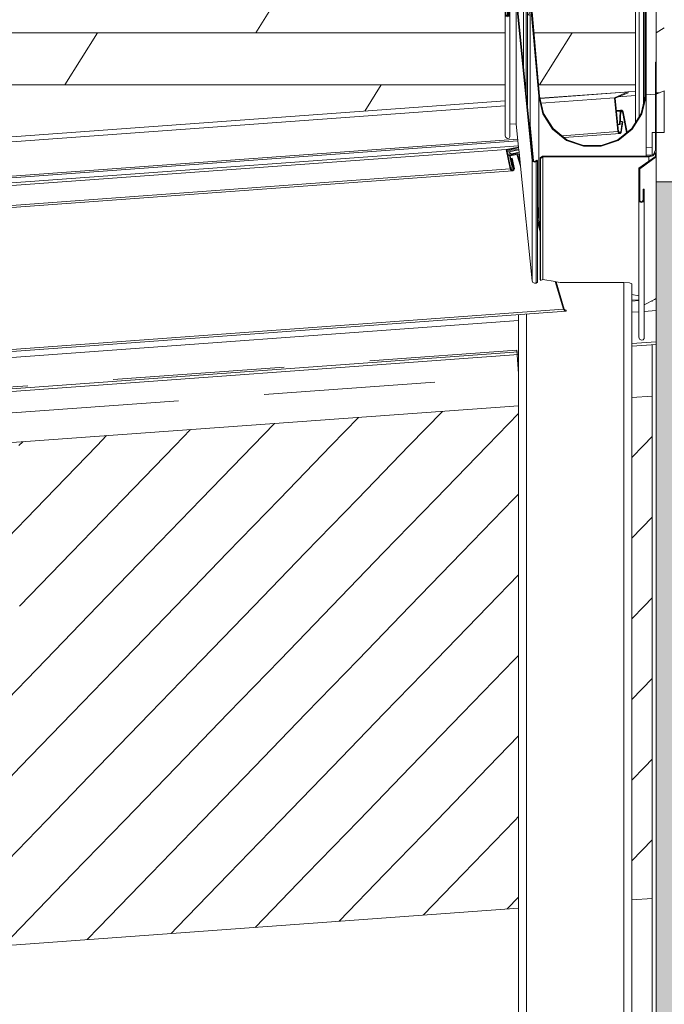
# Model space of a CAD drawing. Header units: millimetres. Extents: x -65 to 293624, y -1905 to 31061.
# Tile 126 of 256: x 62500 to 63296, y 21025 to 22241. Entities that reach past the tile are written whole.
import ezdxf

# ---------------------------------------------------------------- set-up
doc = ezdxf.new("R2010")
doc.units = ezdxf.units.MM
doc.header["$MEASUREMENT"] = 0
doc.linetypes.add('Hidden Line', pattern=[317.5, 211.666667, -105.833333])
for name, color, linetype in [('00 2D joon.AR', 7, 'Continuous'), ('00 Tekst.AR', 7, 'Continuous'), ('1232 Välisseinad.AR', 7, 'Continuous'), ('1236 Katuslaed.AR', 7, 'Continuous'), ('1245 Sisehoovi varjestus.AR', 7, 'Continuous'), ('1248 Vihmaveerennid.AR', 7, 'Continuous'), ('1248 Vihmaveetorud.AR', 7, 'Continuous'), ('1253 Terrassipostid.AR', 7, 'Continuous'), ('1263 Katuse alusserv.AR', 7, 'Continuous'), ('1263 Katusekate - plekk.AR', 7, 'Continuous')]:
    doc.layers.add(name, color=color, linetype=linetype)
doc.dimstyles.new('GENERATED_STYLE__1', dxfattribs={"dimtxt": 0.18, "dimasz": 91.2, "dimexe": 0.18, "dimexo": 0.0625, "dimgap": 0, "dimtad": 0, "dimtih": 1, "dimtoh": 1, "dimdec": 4, "dimzin": 0, "dimdsep": 46, "dimcen": 0.09, "dimadec": 0, "dimazin": 0, "dimtfac": 1, "dimtdec": 4, "dimtmove": 0, "dimatfit": 3, "dimldrblk": 'ARROWHEAD_5', "dimfxl": 0, "dimtolj": 1, "dimtzin": 0, "dimarcsym": 0})

# ---------------------------------------------------------------- blocks, each defined once
blk = doc.blocks.new('Section Element_20_2', base_point=(-38239, 12361.4))
at = {"layer": '1253 Terrassipostid.AR', "color": 7, "linetype": 'Continuous', "lineweight": 13}
for p, q in [((63280.6, 22101.4), (63280.6, 22073.8)), ((63280.6, 22101.4), (63284.6, 22101.4)), ((63285.6, 22101.4), (63295.6, 22101.4)), ((63280.6, 21893.7), (63280.6, 21892.8)), ((63280.6, 21839.3), (63280.6, 16346.4))]:
    blk.add_line(p, q, dxfattribs=at)
blk = doc.blocks.new('Section Element_79_2', base_point=(-38239, 12361.4))
at = {"layer": '1232 Välisseinad.AR', "color": 7, "linetype": 'Continuous', "lineweight": 13}
for p, q in [((63280.6, 21155.5), (63255.6, 21153.7)), ((63115.6, 21143.5), (61740.6, 21043.3))]:
    blk.add_line(p, q, dxfattribs=at)
blk = doc.blocks.new('Section Element_154_2', base_point=(-38239, 12361.4))
at = {"layer": '1248 Vihmaveetorud.AR', "color": 7, "linetype": 'Continuous', "lineweight": 13}
for p, q in [((63133.2, 22070.1), (63133.6, 22070.1)), ((63245.6, 12513.5), (63245.6, 21916.2)), ((63255.6, 12513), (63255.6, 21914.6)), ((63115.6, 12513), (63115.6, 21876.5)), ((63125.6, 12513.5), (63125.6, 21877.2))]:
    blk.add_line(p, q, dxfattribs=at)
blk = doc.blocks.new('Section Element_233_2', base_point=(-38239, 12361.4))
at = {"layer": '1236 Katuslaed.AR', "color": 7, "linetype": 'Continuous', "lineweight": 13}
for p, q in [((63295.6, 22118), (63295.5, 22117.9)), ((63295.5, 22113.7), (63295.5, 22117.9)), ((63273.1, 22116.3), (63273.1, 22112)), ((63273.1, 22112), (63273.1, 22086.2)), ((63295.6, 22113.7), (63295.5, 22113.7)), ((63295.5, 22101.4), (63295.5, 22113.7)), ((63280.6, 22083), (63273.1, 22082.5))]:
    blk.add_line(p, q, dxfattribs=at)
blk = doc.blocks.new('Section Element_236_2', base_point=(-38239, 12361.4))
at = {"layer": '1236 Katuslaed.AR', "color": 7, "linetype": 'Continuous', "lineweight": 13}
for p, q in [((63295.5, 22144.3), (63295.6, 22144.4)), ((63295.5, 22117.9), (63295.5, 22144.3)), ((63273.1, 22128), (63273.1, 22116.3))]:
    blk.add_line(p, q, dxfattribs=at)
blk = doc.blocks.new('Section Element_239_2', base_point=(-38239, 12361.4))
at = {"layer": '1236 Katuslaed.AR', "color": 7, "linetype": 'Continuous', "lineweight": 13}
for p, q in [((63273.4, 22147.8), (63273.1, 22147.8)), ((63295.4, 22144.3), (63295.4, 22152.8)), ((63295.5, 22144.3), (63295.4, 22144.3))]:
    blk.add_line(p, q, dxfattribs=at)
blk = doc.blocks.new('*X298', base_point=(-38239, 12361.4))
at = {"layer": '1263 Katuse alusserv.AR', "color": 7, "linetype": 'Continuous', "lineweight": 13}
for p, q in [((63021.6, 21757), (62980.7, 21714.7)), ((63021.6, 21757), (62980.7, 21714.7)), ((63115.6, 21754.5), (63077.1, 21714.7)), ((63115.6, 21754.5), (63077.1, 21714.7)), ((62814.2, 21742), (62787.9, 21714.7)), ((62814.2, 21742), (62787.9, 21714.7)), ((62917.9, 21749.5), (62884.3, 21714.7)), ((62917.9, 21749.5), (62884.3, 21714.7)), ((62710.6, 21734.5), (62691.4, 21714.7)), ((62710.6, 21734.5), (62691.4, 21714.7)), ((62503.2, 21719.5), (62498.6, 21714.7)), ((62503.2, 21719.5), (62498.6, 21714.7)), ((62606.9, 21727), (62595, 21714.7)), ((62606.9, 21727), (62595, 21714.7)), ((62595, 21714.7), (62531, 21648.6)), ((62595, 21714.7), (62531, 21648.6)), ((62691.4, 21714.7), (62627.4, 21648.6)), ((62691.4, 21714.7), (62627.4, 21648.6)), ((62787.9, 21714.7), (62723.8, 21648.6)), ((62787.9, 21714.7), (62723.8, 21648.6)), ((62884.3, 21714.7), (62820.2, 21648.6)), ((62884.3, 21714.7), (62820.2, 21648.6)), ((62980.7, 21714.7), (62916.7, 21648.6)), ((62980.7, 21714.7), (62916.7, 21648.6)), ((63077.1, 21714.7), (63013.1, 21648.6)), ((63077.1, 21714.7), (63013.1, 21648.6)), ((62531, 21648.6), (62467, 21582.5)), ((62531, 21648.6), (62467, 21582.5)), ((62627.4, 21648.6), (62563.4, 21582.5)), ((62627.4, 21648.6), (62563.4, 21582.5)), ((62723.8, 21648.6), (62659.8, 21582.5)), ((62723.8, 21648.6), (62659.8, 21582.5)), ((62820.2, 21648.6), (62756.2, 21582.5)), ((62820.2, 21648.6), (62756.2, 21582.5)), ((62916.7, 21648.6), (62852.6, 21582.5)), ((62916.7, 21648.6), (62852.6, 21582.5)), ((63013.1, 21648.6), (62949, 21582.5)), ((63013.1, 21648.6), (62949, 21582.5)), ((63109.5, 21648.6), (63045.5, 21582.5)), ((63109.5, 21648.6), (63045.5, 21582.5)), ((63115.6, 21654.9), (63109.5, 21648.6)), ((63115.6, 21654.9), (63109.5, 21648.6)), ((62563.4, 21582.5), (62499.4, 21516.3)), ((62563.4, 21582.5), (62499.4, 21516.3)), ((62659.8, 21582.5), (62595.8, 21516.3)), ((62659.8, 21582.5), (62595.8, 21516.3)), ((62756.2, 21582.5), (62692.2, 21516.3)), ((62756.2, 21582.5), (62692.2, 21516.3)), ((62852.6, 21582.5), (62788.6, 21516.3)), ((62852.6, 21582.5), (62788.6, 21516.3)), ((62949, 21582.5), (62885, 21516.3)), ((62949, 21582.5), (62885, 21516.3)), ((63045.5, 21582.5), (62981.4, 21516.3)), ((63045.5, 21582.5), (62981.4, 21516.3)), ((63115.6, 21555.3), (63077.9, 21516.3)), ((63115.6, 21555.3), (63077.9, 21516.3)), ((62595.8, 21516.3), (62531.8, 21450.2)), ((62595.8, 21516.3), (62531.8, 21450.2)), ((62692.2, 21516.3), (62628.2, 21450.2)), ((62692.2, 21516.3), (62628.2, 21450.2)), ((62788.6, 21516.3), (62724.6, 21450.2)), ((62788.6, 21516.3), (62724.6, 21450.2)), ((62885, 21516.3), (62821, 21450.2)), ((62885, 21516.3), (62821, 21450.2)), ((62981.4, 21516.3), (62917.4, 21450.2)), ((62981.4, 21516.3), (62917.4, 21450.2)), ((63077.9, 21516.3), (63013.8, 21450.2)), ((63077.9, 21516.3), (63013.8, 21450.2)), ((62531.8, 21450.2), (62467.8, 21384.1)), ((62531.8, 21450.2), (62467.8, 21384.1)), ((62628.2, 21450.2), (62564.2, 21384.1)), ((62628.2, 21450.2), (62564.2, 21384.1)), ((62724.6, 21450.2), (62660.6, 21384.1)), ((62724.6, 21450.2), (62660.6, 21384.1)), ((62821, 21450.2), (62757, 21384.1)), ((62821, 21450.2), (62757, 21384.1)), ((62917.4, 21450.2), (62853.4, 21384.1)), ((62917.4, 21450.2), (62853.4, 21384.1)), ((63013.8, 21450.2), (62949.8, 21384.1)), ((63013.8, 21450.2), (62949.8, 21384.1)), ((63110.2, 21450.2), (63046.2, 21384.1)), ((63110.2, 21450.2), (63046.2, 21384.1)), ((63115.6, 21455.7), (63110.2, 21450.2)), ((63115.6, 21455.7), (63110.2, 21450.2)), ((62564.2, 21384.1), (62500.2, 21317.9)), ((62564.2, 21384.1), (62500.2, 21317.9)), ((62660.6, 21384.1), (62596.6, 21317.9)), ((62660.6, 21384.1), (62596.6, 21317.9)), ((62757, 21384.1), (62693, 21317.9)), ((62757, 21384.1), (62693, 21317.9)), ((62853.4, 21384.1), (62789.4, 21317.9)), ((62853.4, 21384.1), (62789.4, 21317.9)), ((62949.8, 21384.1), (62885.8, 21317.9)), ((62949.8, 21384.1), (62885.8, 21317.9)), ((63046.2, 21384.1), (62982.2, 21317.9)), ((63046.2, 21384.1), (62982.2, 21317.9)), ((63115.6, 21356.1), (63078.6, 21317.9)), ((63115.6, 21356.1), (63078.6, 21317.9)), ((62500.2, 21317.9), (62436.1, 21251.8)), ((62500.2, 21317.9), (62436.1, 21251.8)), ((62596.6, 21317.9), (62532.5, 21251.8)), ((62596.6, 21317.9), (62532.5, 21251.8)), ((62693, 21317.9), (62629, 21251.8)), ((62693, 21317.9), (62629, 21251.8)), ((62789.4, 21317.9), (62725.4, 21251.8)), ((62789.4, 21317.9), (62725.4, 21251.8)), ((62885.8, 21317.9), (62821.8, 21251.8)), ((62885.8, 21317.9), (62821.8, 21251.8)), ((62982.2, 21317.9), (62918.2, 21251.8)), ((62982.2, 21317.9), (62918.2, 21251.8)), ((63078.6, 21317.9), (63014.6, 21251.8)), ((63078.6, 21317.9), (63014.6, 21251.8)), ((63115.6, 21256.6), (63111, 21251.8)), ((63115.6, 21256.6), (63111, 21251.8)), ((62532.5, 21251.8), (62468.5, 21185.7)), ((62532.5, 21251.8), (62468.5, 21185.7)), ((62629, 21251.8), (62564.9, 21185.7)), ((62629, 21251.8), (62564.9, 21185.7)), ((62725.4, 21251.8), (62661.3, 21185.7)), ((62725.4, 21251.8), (62661.3, 21185.7)), ((62821.8, 21251.8), (62757.8, 21185.7)), ((62821.8, 21251.8), (62757.8, 21185.7)), ((62918.2, 21251.8), (62854.2, 21185.7)), ((62918.2, 21251.8), (62854.2, 21185.7)), ((63014.6, 21251.8), (62950.6, 21185.7)), ((63014.6, 21251.8), (62950.6, 21185.7)), ((63111, 21251.8), (63047, 21185.7)), ((63111, 21251.8), (63047, 21185.7)), ((62564.9, 21185.7), (62500.9, 21119.6)), ((62564.9, 21185.7), (62500.9, 21119.6)), ((62661.3, 21185.7), (62597.3, 21119.6)), ((62661.3, 21185.7), (62597.3, 21119.6)), ((62757.8, 21185.7), (62693.7, 21119.6)), ((62757.8, 21185.7), (62693.7, 21119.6)), ((62854.2, 21185.7), (62790.4, 21119.8)), ((62854.2, 21185.7), (62790.4, 21119.8)), ((62950.6, 21185.7), (62894.1, 21127.4)), ((62950.6, 21185.7), (62894.1, 21127.4)), ((63047, 21185.7), (62997.8, 21134.9)), ((63047, 21185.7), (62997.8, 21134.9)), ((63115.6, 21157), (63101.6, 21142.5)), ((63115.6, 21157), (63101.6, 21142.5)), ((62500.9, 21119.6), (62479.2, 21097.1)), ((62500.9, 21119.6), (62479.2, 21097.1)), ((62597.3, 21119.6), (62582.9, 21104.7)), ((62597.3, 21119.6), (62582.9, 21104.7)), ((62693.7, 21119.6), (62686.7, 21112.2)), ((62693.7, 21119.6), (62686.7, 21112.2))]:
    blk.add_line(p, q, dxfattribs=at)
blk = doc.blocks.new('*X299', base_point=(-38239, 12361.4))
at = {"layer": '1263 Katuse alusserv.AR', "color": 7, "linetype": 'Continuous', "lineweight": 13}
for p, q in [((63021.6, 21757), (62980.7, 21714.7)), ((63021.6, 21757), (62980.7, 21714.7)), ((63115.6, 21754.5), (63077.1, 21714.7)), ((63115.6, 21754.5), (63077.1, 21714.7)), ((62814.2, 21742), (62787.9, 21714.7)), ((62814.2, 21742), (62787.9, 21714.7)), ((62917.9, 21749.5), (62884.3, 21714.7)), ((62917.9, 21749.5), (62884.3, 21714.7)), ((62710.6, 21734.5), (62691.4, 21714.7)), ((62710.6, 21734.5), (62691.4, 21714.7)), ((62503.2, 21719.5), (62498.6, 21714.7)), ((62503.2, 21719.5), (62498.6, 21714.7)), ((62606.9, 21727), (62595, 21714.7)), ((62606.9, 21727), (62595, 21714.7)), ((62595, 21714.7), (62531, 21648.6)), ((62595, 21714.7), (62531, 21648.6)), ((62691.4, 21714.7), (62627.4, 21648.6)), ((62691.4, 21714.7), (62627.4, 21648.6)), ((62787.9, 21714.7), (62723.8, 21648.6)), ((62787.9, 21714.7), (62723.8, 21648.6)), ((62884.3, 21714.7), (62820.2, 21648.6)), ((62884.3, 21714.7), (62820.2, 21648.6)), ((62980.7, 21714.7), (62916.7, 21648.6)), ((62980.7, 21714.7), (62916.7, 21648.6)), ((63077.1, 21714.7), (63013.1, 21648.6)), ((63077.1, 21714.7), (63013.1, 21648.6)), ((62531, 21648.6), (62467, 21582.5)), ((62531, 21648.6), (62467, 21582.5)), ((62627.4, 21648.6), (62563.4, 21582.5)), ((62627.4, 21648.6), (62563.4, 21582.5)), ((62723.8, 21648.6), (62659.8, 21582.5)), ((62723.8, 21648.6), (62659.8, 21582.5)), ((62820.2, 21648.6), (62756.2, 21582.5)), ((62820.2, 21648.6), (62756.2, 21582.5)), ((62916.7, 21648.6), (62852.6, 21582.5)), ((62916.7, 21648.6), (62852.6, 21582.5)), ((63013.1, 21648.6), (62949, 21582.5)), ((63013.1, 21648.6), (62949, 21582.5)), ((63109.5, 21648.6), (63045.5, 21582.5)), ((63109.5, 21648.6), (63045.5, 21582.5)), ((63115.6, 21654.9), (63109.5, 21648.6)), ((63115.6, 21654.9), (63109.5, 21648.6)), ((62563.4, 21582.5), (62499.4, 21516.3)), ((62563.4, 21582.5), (62499.4, 21516.3)), ((62659.8, 21582.5), (62595.8, 21516.3)), ((62659.8, 21582.5), (62595.8, 21516.3)), ((62756.2, 21582.5), (62692.2, 21516.3)), ((62756.2, 21582.5), (62692.2, 21516.3)), ((62852.6, 21582.5), (62788.6, 21516.3)), ((62852.6, 21582.5), (62788.6, 21516.3)), ((62949, 21582.5), (62885, 21516.3)), ((62949, 21582.5), (62885, 21516.3)), ((63045.5, 21582.5), (62981.4, 21516.3)), ((63045.5, 21582.5), (62981.4, 21516.3)), ((63115.6, 21555.3), (63077.9, 21516.3)), ((63115.6, 21555.3), (63077.9, 21516.3)), ((62595.8, 21516.3), (62531.8, 21450.2)), ((62595.8, 21516.3), (62531.8, 21450.2)), ((62692.2, 21516.3), (62628.2, 21450.2)), ((62692.2, 21516.3), (62628.2, 21450.2)), ((62788.6, 21516.3), (62724.6, 21450.2)), ((62788.6, 21516.3), (62724.6, 21450.2)), ((62885, 21516.3), (62821, 21450.2)), ((62885, 21516.3), (62821, 21450.2)), ((62981.4, 21516.3), (62917.4, 21450.2)), ((62981.4, 21516.3), (62917.4, 21450.2)), ((63077.9, 21516.3), (63013.8, 21450.2)), ((63077.9, 21516.3), (63013.8, 21450.2)), ((62531.8, 21450.2), (62467.8, 21384.1)), ((62531.8, 21450.2), (62467.8, 21384.1)), ((62628.2, 21450.2), (62564.2, 21384.1)), ((62628.2, 21450.2), (62564.2, 21384.1)), ((62724.6, 21450.2), (62660.6, 21384.1)), ((62724.6, 21450.2), (62660.6, 21384.1)), ((62821, 21450.2), (62757, 21384.1)), ((62821, 21450.2), (62757, 21384.1)), ((62917.4, 21450.2), (62853.4, 21384.1)), ((62917.4, 21450.2), (62853.4, 21384.1)), ((63013.8, 21450.2), (62949.8, 21384.1)), ((63013.8, 21450.2), (62949.8, 21384.1)), ((63110.2, 21450.2), (63046.2, 21384.1)), ((63110.2, 21450.2), (63046.2, 21384.1)), ((63115.6, 21455.7), (63110.2, 21450.2)), ((63115.6, 21455.7), (63110.2, 21450.2)), ((62564.2, 21384.1), (62500.2, 21317.9)), ((62564.2, 21384.1), (62500.2, 21317.9)), ((62660.6, 21384.1), (62596.6, 21317.9)), ((62660.6, 21384.1), (62596.6, 21317.9)), ((62757, 21384.1), (62693, 21317.9)), ((62757, 21384.1), (62693, 21317.9)), ((62853.4, 21384.1), (62789.4, 21317.9)), ((62853.4, 21384.1), (62789.4, 21317.9)), ((62949.8, 21384.1), (62885.8, 21317.9)), ((62949.8, 21384.1), (62885.8, 21317.9)), ((63046.2, 21384.1), (62982.2, 21317.9)), ((63046.2, 21384.1), (62982.2, 21317.9)), ((63115.6, 21356.1), (63078.6, 21317.9)), ((63115.6, 21356.1), (63078.6, 21317.9)), ((62500.2, 21317.9), (62436.1, 21251.8)), ((62500.2, 21317.9), (62436.1, 21251.8)), ((62596.6, 21317.9), (62532.5, 21251.8)), ((62596.6, 21317.9), (62532.5, 21251.8)), ((62693, 21317.9), (62629, 21251.8)), ((62693, 21317.9), (62629, 21251.8)), ((62789.4, 21317.9), (62725.4, 21251.8)), ((62789.4, 21317.9), (62725.4, 21251.8)), ((62885.8, 21317.9), (62821.8, 21251.8)), ((62885.8, 21317.9), (62821.8, 21251.8)), ((62982.2, 21317.9), (62918.2, 21251.8)), ((62982.2, 21317.9), (62918.2, 21251.8)), ((63078.6, 21317.9), (63014.6, 21251.8)), ((63078.6, 21317.9), (63014.6, 21251.8)), ((63115.6, 21256.6), (63111, 21251.8)), ((63115.6, 21256.6), (63111, 21251.8)), ((62532.5, 21251.8), (62468.5, 21185.7)), ((62532.5, 21251.8), (62468.5, 21185.7)), ((62629, 21251.8), (62564.9, 21185.7)), ((62629, 21251.8), (62564.9, 21185.7)), ((62725.4, 21251.8), (62661.3, 21185.7)), ((62725.4, 21251.8), (62661.3, 21185.7)), ((62821.8, 21251.8), (62757.8, 21185.7)), ((62821.8, 21251.8), (62757.8, 21185.7)), ((62918.2, 21251.8), (62854.2, 21185.7)), ((62918.2, 21251.8), (62854.2, 21185.7)), ((63014.6, 21251.8), (62950.6, 21185.7)), ((63014.6, 21251.8), (62950.6, 21185.7)), ((63111, 21251.8), (63047, 21185.7)), ((63111, 21251.8), (63047, 21185.7)), ((62564.9, 21185.7), (62500.9, 21119.6)), ((62564.9, 21185.7), (62500.9, 21119.6)), ((62661.3, 21185.7), (62597.3, 21119.6)), ((62661.3, 21185.7), (62597.3, 21119.6)), ((62757.8, 21185.7), (62693.7, 21119.6)), ((62757.8, 21185.7), (62693.7, 21119.6)), ((62854.2, 21185.7), (62790.4, 21119.8)), ((62854.2, 21185.7), (62790.4, 21119.8)), ((62950.6, 21185.7), (62894.1, 21127.4)), ((62950.6, 21185.7), (62894.1, 21127.4)), ((63047, 21185.7), (62997.8, 21134.9)), ((63047, 21185.7), (62997.8, 21134.9)), ((63115.6, 21157), (63101.6, 21142.5)), ((63115.6, 21157), (63101.6, 21142.5)), ((62500.9, 21119.6), (62479.2, 21097.1)), ((62500.9, 21119.6), (62479.2, 21097.1)), ((62597.3, 21119.6), (62582.9, 21104.7)), ((62597.3, 21119.6), (62582.9, 21104.7)), ((62693.7, 21119.6), (62686.7, 21112.2)), ((62693.7, 21119.6), (62686.7, 21112.2))]:
    blk.add_line(p, q, dxfattribs=at)
blk = doc.blocks.new('*X300', base_point=(-38239, 12361.4))
at = {"layer": '1263 Katuse alusserv.AR', "color": 7, "linetype": 'Continuous', "lineweight": 13}
for p, q in [((63280.6, 21725.8), (63269.9, 21714.7)), ((63280.6, 21725.8), (63269.9, 21714.7)), ((63269.9, 21714.7), (63255.6, 21700)), ((63269.9, 21714.7), (63255.6, 21700)), ((63280.6, 21626.2), (63255.6, 21600.4)), ((63280.6, 21626.2), (63255.6, 21600.4)), ((63280.6, 21526.6), (63270.7, 21516.3)), ((63280.6, 21526.6), (63270.7, 21516.3)), ((63270.7, 21516.3), (63255.6, 21500.8)), ((63270.7, 21516.3), (63255.6, 21500.8)), ((63280.6, 21427), (63255.6, 21401.2)), ((63280.6, 21427), (63255.6, 21401.2)), ((63280.6, 21327.4), (63271.4, 21317.9)), ((63280.6, 21327.4), (63271.4, 21317.9)), ((63271.4, 21317.9), (63255.6, 21301.6)), ((63271.4, 21317.9), (63255.6, 21301.6)), ((63280.6, 21227.8), (63255.6, 21202)), ((63280.6, 21227.8), (63255.6, 21202))]:
    blk.add_line(p, q, dxfattribs=at)
blk = doc.blocks.new('*X301', base_point=(-38239, 12361.4))
at = {"layer": '1263 Katuse alusserv.AR', "color": 7, "linetype": 'Continuous', "lineweight": 13}
for p, q in [((63280.6, 21725.8), (63269.9, 21714.7)), ((63280.6, 21725.8), (63269.9, 21714.7)), ((63269.9, 21714.7), (63255.6, 21700)), ((63269.9, 21714.7), (63255.6, 21700)), ((63280.6, 21626.2), (63255.6, 21600.4)), ((63280.6, 21626.2), (63255.6, 21600.4)), ((63280.6, 21526.6), (63270.7, 21516.3)), ((63280.6, 21526.6), (63270.7, 21516.3)), ((63270.7, 21516.3), (63255.6, 21500.8)), ((63270.7, 21516.3), (63255.6, 21500.8)), ((63280.6, 21427), (63255.6, 21401.2)), ((63280.6, 21427), (63255.6, 21401.2)), ((63280.6, 21327.4), (63271.4, 21317.9)), ((63280.6, 21327.4), (63271.4, 21317.9)), ((63271.4, 21317.9), (63255.6, 21301.6)), ((63271.4, 21317.9), (63255.6, 21301.6)), ((63280.6, 21227.8), (63255.6, 21202)), ((63280.6, 21227.8), (63255.6, 21202))]:
    blk.add_line(p, q, dxfattribs=at)
blk = doc.blocks.new('Section Element_244_2', base_point=(-38239, 12361.4))
at = {"layer": '1263 Katuse alusserv.AR', "lineweight": 0}
for name in ['*X298', '*X299', '*X300', '*X301']:
    blk.add_blockref(name, (-38239, 12361.4), dxfattribs=at)
blk = doc.blocks.new('Section Element_247_2', base_point=(-38239, 12361.4))
at = {"layer": '1248 Vihmaveerennid.AR', "color": 7, "linetype": 'Continuous', "lineweight": 13}
for p, q in [((63142.1, 22143.5), (63246.4, 22151.2)), ((63143.5, 22137.7), (63233.9, 22144.3)), ((63250.6, 22151.5), (63233.9, 22144.3)), ((63233.9, 22144.3), (63238.1, 22102.4)), ((63234.8, 22143.6), (63250.8, 22150.4)), ((63239, 22102.4), (63234.8, 22143.6)), ((63246.4, 22151.2), (63250.6, 22151.5)), ((63250.8, 22150.4), (63250.6, 22151.5)), ((43896.7, 20736.8), (63099, 22140.4)), ((43896.7, 20730.9), (63099, 22134.5)), ((63236.4, 22128.5), (63243, 22129)), ((63236.5, 22127.6), (63241, 22127.9)), ((63241, 22127.9), (63240.3, 22111.4)), ((63241.8, 22128.9), (63241, 22127.9)), ((63241.2, 22111.1), (63241.9, 22127.6)), ((63243, 22129), (63241.8, 22128.9)), ((63241.8, 22126.7), (63243.8, 22126.9)), ((63241.9, 22127.6), (63242.6, 22128.1)), ((63242.6, 22128.1), (63243.4, 22127.8)), ((63244.1, 22128.2), (63243, 22129)), ((63243.4, 22127.8), (63243.8, 22126.9)), ((63243.8, 22126.9), (63249.1, 22101.3)), ((63244.7, 22126.9), (63244.1, 22128.2)), ((63249.9, 22101.9), (63244.7, 22126.9)), ((63238.1, 22111.2), (63240.3, 22111.4)), ((63238.2, 22110.9), (63241.2, 22111.1)), ((63240.3, 22111.4), (63241.2, 22111.1)), ((63241.4, 22114.8), (63243.7, 22114.9)), ((63243.7, 22114.9), (63241.7, 22101.9)), ((63242.5, 22101.5), (63244.5, 22114.6)), ((63244.5, 22114.6), (63243.7, 22114.9)), ((43896.7, 20688.6), (63114.5, 22093.3)), ((63130.7, 22094.5), (63131.4, 22094.6)), ((63169.3, 22097.3), (63238.1, 22102.4)), ((63171.9, 22095.3), (63241.2, 22100.3)), ((63238.1, 22102.4), (63239.4, 22100.7)), ((63239.8, 22101.5), (63239, 22102.4)), ((63239.4, 22100.7), (63241.2, 22100.3)), ((63239.6, 22101.8), (63241.7, 22101.9)), ((63240.9, 22101.3), (63239.8, 22101.5)), ((63241.7, 22101.9), (63240.9, 22101.3)), ((63241.2, 22100.3), (63242.5, 22101.5)), ((43896.7, 20686.4), (63114.8, 22091.1)), ((43896.7, 20680), (63115.4, 22084.8)), ((63115.6, 22083.4), (63100.2, 22080.4)), ((63101.3, 22079.6), (63115.7, 22082.4)), ((63130.9, 22092.3), (63131.6, 22092.3)), ((43896.7, 20676.8), (63100.2, 22080.4)), ((63100.2, 22080.4), (63105.3, 22056.4)), ((63106.1, 22056.5), (63101.3, 22079.6)), ((63101.4, 22079.3), (63115.9, 22080.4)), ((63101.8, 22077.4), (63103.9, 22077.6)), ((63102.3, 22074.8), (63107.3, 22075.1)), ((63102.4, 22074.5), (63114.2, 22075.4)), ((63102.6, 22073.4), (63104.3, 22073.5)), ((63115.9, 22079.9), (63103.9, 22077.6)), ((63103.9, 22077.6), (63105.3, 22075.7)), ((63114.2, 22075.4), (63104.3, 22073.5)), ((63104.3, 22073.5), (63107.5, 22058.4)), ((63105.3, 22075.7), (63107.3, 22075.1)), ((63105.4, 22072.7), (63113.6, 22074.2)), ((63108.3, 22058.5), (63105.4, 22072.7)), ((63106.1, 22069.3), (63106.9, 22069.4)), ((63107.7, 22069.5), (63106.9, 22069.4)), ((63106.9, 22069.4), (63109.5, 22056.7)), ((63107.3, 22075.1), (63116.2, 22076.9)), ((63110.4, 22056.7), (63107.7, 22069.5)), ((63113.6, 22074.2), (63118, 22059.8)), ((63117.5, 22064.3), (63114.2, 22075.4)), ((63114.4, 22074.6), (63116.4, 22074.8)), ((63105.8, 22058.3), (63107.5, 22058.4)), ((63106.1, 22056.5), (63109.5, 22056.7)), ((63107.5, 22058.4), (63108.3, 22058.5)), ((63109.5, 22056.7), (63109.2, 22055.6)), ((63109.9, 22054.9), (63110.4, 22056.7)), ((43896.7, 20652.3), (63105.3, 22056.4)), ((43896.7, 20649.8), (63108.4, 22054)), ((63105.3, 22056.4), (63106.5, 22054.6)), ((63107, 22055.4), (63106.1, 22056.5)), ((63106.5, 22054.6), (63108.4, 22054)), ((63108.2, 22055), (63107, 22055.4)), ((63109.2, 22055.6), (63108.2, 22055)), ((63108.4, 22054), (63109.9, 22054.9)), ((63142.4, 21981.9), (63138.9, 21993.5)), ((63138.9, 21990.5), (63142.4, 21978.9)), ((63161, 21917.2), (63171.2, 21883.3)), ((63172, 21883.4), (63161.9, 21917)), ((63264.2, 21894.9), (63255.6, 21894.2)), ((63255.6, 21893.2), (63264.2, 21893.9)), ((63283.6, 21895.3), (63285.6, 21895.4)), ((63283.6, 21895.3), (63283.6, 21895.3)), ((43896.7, 20474.4), (63171.2, 21883.3)), ((43896.7, 20471.7), (63174.2, 21880.8)), ((63171.2, 21883.3), (63172.4, 21881.5)), ((63172.8, 21882.2), (63172, 21883.4)), ((63172.4, 21881.5), (63174.2, 21880.8)), ((63174, 21881.8), (63172.8, 21882.2)), ((63174.3, 21881.9), (63173.8, 21881.9)), ((63174.3, 21881.9), (63174, 21881.8)), ((63174.2, 21880.8), (63174.5, 21880.9)), ((63174.5, 21880.9), (63174.3, 21881.9)), ((63255.6, 21879.4), (63264.2, 21880.1)), ((63270.6, 21880.5), (63285.6, 21881.6)), ((44135.6, 20481.9), (63115.6, 21869.2)), ((63255.6, 21840.6), (63285.6, 21842.8)), ((63255.6, 21837.5), (63285.6, 21839.7)), ((44135.6, 20443.1), (63115.6, 21830.4)), ((44135.6, 20439.9), (63115.6, 21827.3))]:
    blk.add_line(p, q, dxfattribs=at)
blk = doc.blocks.new('Section Element_249_2', base_point=(-38239, 12361.4))
at = {"layer": '1248 Vihmaveerennid.AR', "linetype": 'Continuous', "lineweight": 0, "true_color": 0x000000}
for points in [[(63265, 22326.1), (63263.4, 22312.5), (63260, 22283.5), (63261, 22281.7), (63263, 22281.2), (63264.7, 22282.3), (63270.1, 22295.4), (63269.2, 22295.8), (63263.8, 22282.8), (63262.8, 22282.2), (63261.6, 22282.5), (63261, 22283.5), (63261.8, 22290.7), (63266, 22325.4), (63285.6, 22331.1), (63285.6, 22332.1)], [(63273.1, 22307.7), (63272.8, 22309.1), (63271.7, 22310), (63270.3, 22310), (63269.3, 22309.1), (63264.5, 22292.4), (63265.5, 22292.1), (63270.2, 22308.6), (63271, 22309.1), (63271.9, 22308.7), (63272.1, 22307.8), (63272, 22146.2), (63267, 22124.7), (63255.3, 22106.2), (63238.2, 22092.5), (63217.6, 22085.3), (63195.9, 22085.3), (63175.3, 22092.5), (63158.2, 22106.2), (63146.5, 22124.7), (63141.5, 22146.2), (63130.2, 22274.8), (63099, 22271.5), (63099, 22246.9), (63100, 22245), (63102, 22244.3), (63103.9, 22245), (63104.9, 22246.9), (63104.9, 22259.9), (63103.9, 22259.9), (63103.9, 22246.9), (63103.2, 22245.8), (63102, 22245.3), (63100.7, 22245.8), (63100, 22246.9), (63100, 22270.6), (63129.3, 22273.7), (63140.5, 22146.1), (63145.6, 22124.3), (63157.5, 22105.5), (63174.8, 22091.6), (63195.7, 22084.3), (63217.8, 22084.3), (63238.7, 22091.6), (63256, 22105.5), (63267.9, 22124.4), (63273, 22146.1)], [(63102, 22264.2), (63102, 22248.8), (63103, 22248.8), (63103, 22263.3), (63112.7, 22264.3), (63132.4, 22067.3), (63133.3, 22065.4), (63135.2, 22064.6), (63137.2, 22065.3), (63138.9, 22066.5), (63138.3, 22067.3), (63136.6, 22066.1), (63135.3, 22065.6), (63134, 22066.2), (63133.4, 22067.4), (63113.6, 22265.4)], [(63102.5, 22268.4), (63103.6, 22266.3), (63105.8, 22265.7), (63121.7, 22267.3), (63123.9, 22266.7), (63125, 22264.6), (63126.6, 22248.5), (63127.7, 22246.5), (63129.9, 22245.8), (63128, 22264.9), (63125.8, 22269), (63121.4, 22270.3)], [(63264.2, 22018.1), (63265.1, 22015.8), (63267.3, 22014.9), (63269.4, 22015.7), (63270.6, 22017.6), (63270.6, 22031.4), (63269.6, 22031.4), (63269.6, 22017.7), (63268.8, 22016.4), (63267.5, 22015.9), (63265.9, 22016.5), (63265.2, 22018.1), (63265.2, 22056.7), (63285.6, 22071.2), (63285.6, 22188.1), (63284.6, 22188.1), (63284.6, 22080), (63284.6, 22076.1), (63284.6, 22071.8), (63264.2, 22057.2)], [(63145.1, 22072.2), (63142.4, 22070.2), (63142.9, 22069.4), (63145.4, 22071.2), (63276.6, 22071.2), (63281.3, 22072.5), (63284.6, 22076.1), (63284.6, 22080), (63282.2, 22074.4), (63276.6, 22072.2)]]:
    blk.add_hatch(color=178, dxfattribs=at).paths.add_polyline_path(points)
at = {"layer": '1248 Vihmaveerennid.AR', "color": 7, "linetype": 'Continuous', "lineweight": 13}
for p, q in [((63285.6, 22332.1), (63265, 22326.1)), ((63285.6, 22331.1), (63266, 22325.4)), ((63266, 22297.5), (63266, 22325.4)), ((63269.3, 22309.1), (63264.5, 22292.4)), ((63270.2, 22308.6), (63265.5, 22292.1)), ((63270.3, 22310), (63269.3, 22309.1)), ((63271, 22309.1), (63270.2, 22308.6)), ((63270.2, 22138.5), (63270.2, 22308.6)), ((63271.7, 22310), (63270.3, 22310)), ((63271, 22309.1), (63271.9, 22308.7)), ((63271.7, 22310), (63272.8, 22309.1)), ((63273.1, 22128), (63273.1, 22307.7)), ((63269.2, 22295.8), (63263.8, 22282.8)), ((63264.5, 22292.4), (63265.5, 22292.1)), ((63264.5, 22284.5), (63264.5, 22292.4)), ((63270.1, 22295.4), (63264.7, 22282.3)), ((63265.5, 22286.8), (63265.5, 22292.1)), ((63269.2, 22295.8), (63270.1, 22295.4)), ((63270.1, 22138), (63270.1, 22295.4)), ((63260, 22283.5), (63261, 22281.7)), ((63260, 22113.6), (63260, 22283.5)), ((63261, 22283.5), (63261.6, 22282.5)), ((63261, 22281.7), (63263, 22281.2)), ((63261.6, 22282.5), (63262.8, 22282.2)), ((63263.8, 22282.8), (63262.8, 22282.2)), ((63264.7, 22282.3), (63263, 22281.2)), ((63264.7, 22121.1), (63264.7, 22282.3)), ((63130.2, 22274.8), (63099, 22271.5)), ((63099, 22271.5), (63099, 22246.9)), ((63129.3, 22273.7), (63100, 22270.6)), ((63100, 22270.6), (63100, 22246.9)), ((63113.6, 22265.4), (63102, 22264.2)), ((63102, 22264.2), (63102, 22248.8)), ((63102.5, 22268.4), (63103.6, 22266.3)), ((63102.5, 22264.3), (63102.5, 22268.4)), ((63112.7, 22264.3), (63103, 22263.3)), ((63105.8, 22264.6), (63105.8, 22265.7)), ((63112.7, 22111.6), (63112.7, 22264.3)), ((63121.7, 22184.5), (63121.7, 22267.3)), ((63125, 22151.7), (63125, 22264.6)), ((63129.3, 22252), (63129.3, 22273.7)), ((63103, 22263.3), (63103, 22248.8)), ((63103.9, 22259.9), (63103.9, 22246.9)), ((63104.9, 22259.9), (63103.9, 22259.9)), ((63104.9, 22259.9), (63104.9, 22246.9)), ((63099, 22246.9), (63100, 22245)), ((63099, 22097.1), (63099, 22246.9)), ((63100, 22246.9), (63100.7, 22245.8)), ((63100, 22245), (63102, 22244.3)), ((63100.7, 22245.8), (63102, 22245.3)), ((63103, 22248.8), (63102, 22248.8)), ((63102, 22245.3), (63102, 22248.8)), ((63103.2, 22245.8), (63102, 22245.3)), ((63103.9, 22245), (63102, 22244.3)), ((63103, 22245.7), (63103, 22248.8)), ((63103.9, 22246.9), (63103.2, 22245.8)), ((63104.9, 22246.9), (63103.9, 22245)), ((63104.9, 22096.1), (63104.9, 22246.9)), ((63126.6, 22135.5), (63126.6, 22248.5)), ((63127.7, 22246.5), (63129.9, 22245.8)), ((63129.9, 22102.7), (63129.9, 22245.8)), ((63285.6, 22188.1), (63284.6, 22188.1)), ((63285.6, 22188.1), (63285.6, 22071.2)), ((63140.5, 21992.9), (63140.5, 22146.1)), ((63273, 22072.2), (63273, 22146.1)), ((63104.9, 22112.2), (63112.7, 22111.6)), ((63112.7, 22111.6), (63115.6, 22083.4)), ((63129.9, 22110.9), (63133.9, 22066.4)), ((63099, 22097.1), (63100, 22095.2)), ((63100, 22095.2), (63102, 22094.1)), ((63102, 22094.1), (63103.9, 22094.5)), ((63103.9, 22094.5), (63104.9, 22096.1)), ((63115.6, 22083.4), (63115.7, 22082.4)), ((63115.7, 22082.4), (63115.9, 22079.9)), ((63273.1, 22072.2), (63273.1, 22086.2)), ((63115.9, 22079.9), (63116.2, 22076.9)), ((63116.2, 22076.9), (63117.5, 22064.3)), ((63145.1, 22072.2), (63142.4, 22070.2)), ((63142.4, 22070.2), (63142.9, 22069.4)), ((63142.4, 21919.4), (63142.4, 22070.2)), ((63145.4, 22071.2), (63142.9, 22069.4)), ((63142.9, 21918.5), (63142.9, 22069.4)), ((63145.4, 21919.8), (63145.4, 22071.2)), ((63284.6, 22071.8), (63264.2, 22057.2)), ((63285.6, 22071.2), (63265.2, 22056.7)), ((63276.6, 22066.1), (63276.6, 22071.2)), ((63284.6, 22076.1), (63281.3, 22072.5)), ((63284.6, 22076.1), (63284.6, 22071.8)), ((63285.6, 22040.3), (63285.6, 22071.2)), ((63117.5, 22064.3), (63118, 22059.8)), ((63118, 22059.8), (63132.4, 21918.3)), ((63132.4, 21918.3), (63132.4, 22067.3)), ((63133.3, 22065.4), (63135.2, 22064.6)), ((63134, 22066.2), (63135.3, 22065.6)), ((63137.2, 21915.5), (63137.2, 22065.3)), ((63138.3, 22067.3), (63138.9, 22066.5)), ((63138.9, 21916.4), (63138.9, 22066.5)), ((63269.6, 22031.4), (63269.6, 22017.7)), ((63270.6, 22031.4), (63269.6, 22031.4)), ((63270.6, 22031.4), (63270.6, 22017.6)), ((63270.6, 21860.4), (63270.6, 22031.4)), ((63138.9, 22011.4), (63140.5, 21992.9)), ((63264.2, 21848.6), (63264.2, 22018.1)), ((63265.1, 22015.8), (63267.3, 22014.9)), ((63265.9, 22016.5), (63267.5, 22015.9)), ((63269.4, 22015.7), (63267.3, 22014.9)), ((63268.8, 22016.4), (63267.5, 22015.9)), ((63269.6, 22017.7), (63268.8, 22016.4)), ((63270.6, 22017.6), (63269.4, 22015.7)), ((63270.6, 21847.1), (63270.6, 22017.6)), ((63140.5, 21992.9), (63142.4, 21985.1)), ((63132.4, 21918.3), (63133.3, 21916.3)), ((63133.3, 21916.3), (63135.2, 21915.2)), ((63135.2, 21915.2), (63137.2, 21915.5)), ((63137.2, 21915.5), (63138.9, 21916.4)), ((63142.4, 21919.4), (63142.9, 21918.5)), ((63142.9, 21918.5), (63145.4, 21919.8)), ((63145.4, 21919.8), (63161, 21917.2)), ((63161, 21917.2), (63161.9, 21917)), ((63161.9, 21917), (63167.1, 21916.2)), ((63167.1, 21916.2), (63245.6, 21916.2)), ((63245.6, 21916.2), (63252.7, 21915.7)), ((63252.7, 21915.7), (63255.6, 21914.6)), ((63255.6, 21901.3), (63264.2, 21899.8)), ((63270.6, 21888.5), (63283.6, 21895.3)), ((63283.6, 21895.3), (63285.6, 21896.3)), ((63270.6, 21847.1), (63270.6, 21860.4)), ((63264.2, 21848.6), (63265.1, 21846.3)), ((63265.1, 21846.3), (63267.3, 21845.1)), ((63267.3, 21845.1), (63269.4, 21845.4)), ((63269.4, 21845.4), (63270.6, 21847.1))]:
    blk.add_line(p, q, dxfattribs=at)
at = {"layer": '1248 Vihmaveerennid.AR', "color": 7, "linetype": 'Continuous', "lineweight": 13, "flags": 128}
for points in [[(63265, 22326.1), (63263.4, 22312.5), (63260, 22283.5)], [(63266, 22325.4), (63261.8, 22290.7), (63261, 22283.5)], [(63129.3, 22273.7), (63140.5, 22146.1), (63145.6, 22124.3), (63157.5, 22105.5), (63174.8, 22091.6), (63195.7, 22084.3), (63217.8, 22084.3), (63238.7, 22091.6), (63256, 22105.5), (63267.9, 22124.4), (63273, 22146.1), (63273.1, 22307.7), (63272.8, 22309.1)], [(63130.2, 22274.8), (63141.5, 22146.2), (63146.5, 22124.7), (63158.2, 22106.2), (63175.3, 22092.5), (63195.9, 22085.3), (63217.6, 22085.3), (63238.2, 22092.5), (63255.3, 22106.2), (63267, 22124.7), (63272, 22146.2), (63272.1, 22307.8), (63271.9, 22308.7)], [(63125.8, 22269), (63121.4, 22270.3), (63102.5, 22268.4)], [(63103.6, 22266.3), (63105.8, 22265.7), (63121.7, 22267.3), (63123.9, 22266.7)], [(63112.7, 22264.3), (63132.4, 22067.3), (63133.3, 22065.4)], [(63113.6, 22265.4), (63133.4, 22067.4), (63134, 22066.2)], [(63123.9, 22266.7), (63125, 22264.6), (63126.6, 22248.5), (63127.7, 22246.5)], [(63125.8, 22269), (63128, 22264.9), (63129.9, 22245.8)], [(63284.6, 22188.1), (63284.6, 22080), (63282.2, 22074.4)], [(63282.2, 22074.4), (63276.6, 22072.2), (63145.1, 22072.2)], [(63281.3, 22072.5), (63276.6, 22071.2), (63145.4, 22071.2)], [(63138.9, 22066.5), (63137.2, 22065.3), (63135.2, 22064.6)], [(63138.3, 22067.3), (63136.6, 22066.1), (63135.3, 22065.6)], [(63264.2, 22057.2), (63264.2, 22018.1), (63265.1, 22015.8)], [(63265.2, 22056.7), (63265.2, 22018.1), (63265.9, 22016.5)]]:
    blk.add_lwpolyline(points, dxfattribs=at)
blk = doc.blocks.new('*X332', base_point=(-38239, 12361.4))
at = {"layer": '1263 Katusekate - plekk.AR', "color": 7, "linetype": 'Continuous', "lineweight": 13}
for p, q in [((62831.5, 22289.1), (62791.1, 22224.6)), ((62400.3, 22224.6), (63099, 22224.6)), ((62595.7, 22224.6), (62555.2, 22160.1)), ((63134.6, 22224.6), (63260, 22224.6)), ((63181.8, 22224.6), (63141.3, 22160.1)), ((63099, 22160.1), (62359.8, 22160.1)), ((62359.8, 22160.1), (62555.2, 22160.1)), ((62555.2, 22160.1), (63099, 22160.1)), ((62946, 22160.1), (62925.7, 22127.8)), ((63141.3, 22160.1), (63140.3, 22160.1)), ((63140.3, 22160.1), (63260, 22160.1)), ((63260, 22160.1), (63141.3, 22160.1))]:
    blk.add_line(p, q, dxfattribs=at)
blk = doc.blocks.new('*X333', base_point=(-38239, 12361.4))
at = {"layer": '1263 Katusekate - plekk.AR', "color": 7, "linetype": 'Continuous', "lineweight": 13}
blk.add_line((62925.7, 22127.8), (62925.7, 22127.7), dxfattribs=at)
blk = doc.blocks.new('Section Element_274_2', base_point=(-38239, 12361.4))
at = {"layer": '1263 Katusekate - plekk.AR', "color": 7, "linetype": 'Continuous', "lineweight": 13}
for p, q in [((63142.1, 22143.6), (63246.4, 22151.2)), ((63260, 22146.9), (63238.8, 22145.3)), ((63250.6, 22151.5), (63260, 22152.2)), ((63284.6, 22148.7), (63273.1, 22147.8)), ((43885.6, 20741), (63099, 22140.4))]:
    blk.add_line(p, q, dxfattribs=at)
at = {"layer": '1263 Katusekate - plekk.AR', "lineweight": 0}
for name in ['*X332', '*X333']:
    blk.add_blockref(name, (-38239, 12361.4), dxfattribs=at)
blk = doc.blocks.new('*X346', base_point=(-38239, 12361.4))
at = {"layer": '1263 Katusekate - plekk.AR', "color": 7, "linetype": 'Continuous', "lineweight": 13}
for p, q in [((63295.6, 22262.7), (63285.6, 22256.6)), ((63285.6, 22251.6), (63295.6, 22251.6)), ((63295.6, 22251.6), (63285.6, 22251.6)), ((63295.6, 22230.7), (63285.6, 22224.6)), ((63289.2, 22150.2), (63285.6, 22150.2)), ((63289.2, 22150.2), (63285.6, 22150.2))]:
    blk.add_line(p, q, dxfattribs=at)
blk = doc.blocks.new('*X347', base_point=(-38239, 12361.4))
at = {"layer": '1263 Katusekate - plekk.AR', "color": 7, "linetype": 'Continuous', "lineweight": 13}
for p, q in [((63295.6, 22262.7), (63285.6, 22256.6)), ((63285.6, 22251.6), (63295.6, 22251.6)), ((63295.6, 22251.6), (63285.6, 22251.6)), ((63295.6, 22230.7), (63285.6, 22224.6)), ((63289.2, 22150.2), (63285.6, 22150.2)), ((63289.2, 22150.2), (63285.6, 22150.2))]:
    blk.add_line(p, q, dxfattribs=at)
blk = doc.blocks.new('Section Element_276_2', base_point=(-38239, 12361.4))
at = {"layer": '1263 Katusekate - plekk.AR', "color": 7, "linetype": 'Continuous', "lineweight": 13}
for p, q in [((63285.6, 22327.1), (63285.6, 22188.1)), ((63285.6, 22148.7), (63295.4, 22152.8)), ((63295.4, 22152.8), (63295.6, 22152.8))]:
    blk.add_line(p, q, dxfattribs=at)
at = {"layer": '1263 Katusekate - plekk.AR', "lineweight": 0}
for name in ['*X346', '*X347']:
    blk.add_blockref(name, (-38239, 12361.4), dxfattribs=at)
blk = doc.blocks.new('Section Element_348_2', base_point=(-38239, 12361.4))
at = {"layer": '1236 Katuslaed.AR', "color": 7, "linetype": 'Continuous', "lineweight": 13}
for p, q in [((63280.6, 21775.8), (63255.6, 21774)), ((63115.6, 21763.8), (61740.6, 21664.3))]:
    blk.add_line(p, q, dxfattribs=at)
blk = doc.blocks.new('Section Element_1021_2', base_point=(-38239, 12361.4))
at = {"layer": '1236 Katuslaed.AR', "color": 7, "linetype": 'Continuous', "lineweight": 13}
blk.add_line((63273.1, 22073.3), (63280.6, 22073.8), dxfattribs=at)
blk = doc.blocks.new('Section Element_1031_2', base_point=(-38239, 12361.4))
at = {"layer": '1245 Sisehoovi varjestus.AR', "linetype": 'Continuous', "lineweight": 0, "true_color": 0x000000}
blk.add_hatch(color=178, dxfattribs=at).paths.add_polyline_path([(63285.6, 19956.4), (63355.6, 19956.4), (63355.6, 22040.3), (63285.6, 22040.3)])
at = {"layer": '1245 Sisehoovi varjestus.AR', "color": 7, "linetype": 'Continuous', "lineweight": 15}
for p, q in [((63285.6, 22040.3), (63285.6, 19956.4)), ((63355.6, 22040.3), (63285.6, 22040.3))]:
    blk.add_line(p, q, dxfattribs=at)
blk = doc.blocks.new('ARROWHEAD_5')
at = {"linetype": 'Continuous', "lineweight": 0}
blk.add_hatch(color=0, dxfattribs=at).paths.add_polyline_path([(-1, 0.2679), (0, 0), (-1, -0.2679)])
at = {"color": 0, "linetype": 'Continuous', "lineweight": 0}
blk.add_line((0, 0), (-1, 0), dxfattribs=at)

msp = doc.modelspace()

# ---------------------------------------------------------------- linework, layer by layer
at = {"layer": '00 2D joon.AR', "color": 41, "linetype": 'Hidden Line', "lineweight": 13, "true_color": 0xffeda8, "flags": 128}
msp.add_lwpolyline([(44148.2, 20445.7), (44150.6, 20413.8), (63115.6, 21800.8), (63113.3, 21832.7)], close=True, dxfattribs=at)

# ---------------------------------------------------------------- block references
at = {"layer": '1232 Välisseinad.AR', "lineweight": 0}
msp.add_blockref('Section Element_79_2', (-38239, 12361.4), dxfattribs=at)
at = {"layer": '1236 Katuslaed.AR', "lineweight": 0}
for name in ['Section Element_239_2', 'Section Element_236_2', 'Section Element_233_2', 'Section Element_1021_2', 'Section Element_348_2']:
    msp.add_blockref(name, (-38239, 12361.4), dxfattribs=at)
at = {"layer": '1245 Sisehoovi varjestus.AR', "lineweight": 0}
msp.add_blockref('Section Element_1031_2', (-38239, 12361.4), dxfattribs=at)
at = {"layer": '1248 Vihmaveerennid.AR', "lineweight": 0}
for name in ['Section Element_249_2', 'Section Element_247_2']:
    msp.add_blockref(name, (-38239, 12361.4), dxfattribs=at)
at = {"layer": '1248 Vihmaveetorud.AR', "lineweight": 0}
msp.add_blockref('Section Element_154_2', (-38239, 12361.4), dxfattribs=at)
at = {"layer": '1253 Terrassipostid.AR', "lineweight": 0}
msp.add_blockref('Section Element_20_2', (-38239, 12361.4), dxfattribs=at)
at = {"layer": '1263 Katuse alusserv.AR', "lineweight": 0}
msp.add_blockref('Section Element_244_2', (-38239, 12361.4), dxfattribs=at)
at = {"layer": '1263 Katusekate - plekk.AR', "lineweight": 0}
for name in ['Section Element_276_2', 'Section Element_274_2']:
    msp.add_blockref(name, (-38239, 12361.4), dxfattribs=at)

# ---------------------------------------------------------------- leaders
at = {"layer": '00 Tekst.AR', "color": 7, "linetype": 'Continuous', "lineweight": 13, "annotation_type": 0, "has_hookline": 1, "hookline_direction": 1, "text_width": 1197.9}
msp.add_leader([(63316.6, 21556.4), (63316.6, 24270), (63162.5, 24270)], dimstyle='GENERATED_STYLE__1', dxfattribs=at)

doc.saveas('drawing.dxf')
